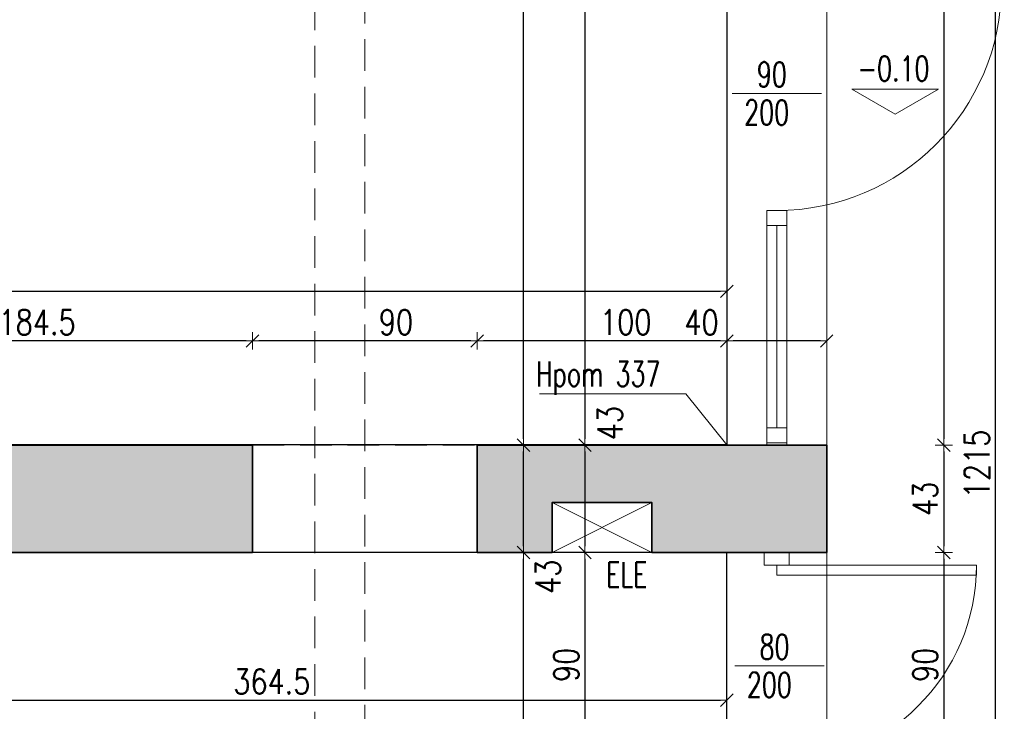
# Model space of a CAD drawing. Header units: millimetres. Extents: x 14400 to 93787, y -21104 to 39413.
# Tile 16 of 256: x 23640 to 24035, y 7415 to 7692. Entities that reach past the tile are written whole.
import ezdxf
from ezdxf.enums import TextEntityAlignment as Align

# ---------------------------------------------------------------- set-up
doc = ezdxf.new("R2010")
doc.units = ezdxf.units.MM
doc.linetypes.add('HIDDEN', pattern=[9.525, 6.35, -3.175])
for name, color, linetype, lineweight in [('!MODUS_HATCH_ŚCIANA', 254, 'Continuous', 9), ('!MODUS_OPIS', 3, 'Continuous', 13), ('__MODUS_ŚCIANY', 2, 'Continuous', 35), ('Cienka', 3, 'Continuous', 9), ('Drzwi', 1, 'Continuous', 15), ('Okna', 3, 'Continuous', 13), ('Opis', 8, 'Continuous', 13), ('Widok', 1, 'Continuous', 15), ('WYMIAROWANIE', 1, 'Continuous', 18)]:
    doc.layers.add(name, color=color, linetype=linetype, lineweight=lineweight)
doc.styles.add('ARCHETYP', font='romans.shx', dxfattribs={"height": 15})
doc.styles.add('TXT', font='simplex.shx', dxfattribs={"width": 0.8})
doc.dimstyles.new('DIM50', dxfattribs={"dimscale": 5, "dimtxt": 2, "dimasz": 0.5, "dimexe": 0, "dimexo": 0, "dimgap": 0.5, "dimtad": 1, "dimdec": 4, "dimrnd": 0.5, "dimdsep": 46, "dimtxsty": 'TXT', "dimblk1": 'TICK1', "dimblk2": 'TICK1', "dimsah": 1, "dimcen": 0, "dimse1": 1, "dimse2": 1, "dimclrd": 1, "dimclre": 7, "dimclrt": 9, "dimadec": 0, "dimazin": 0, "dimtfac": 1, "dimtdec": 4, "dimtmove": 2, "dimatfit": 3, "dimldrblk": 'TICK1', "dimfxl": 1, "dimtolj": 1, "dimarcsym": 0})

# ---------------------------------------------------------------- blocks, each defined once
blk = doc.blocks.new('TICK1')
at = {"color": 2}
blk.add_line((-1, -1), (1, 1), dxfattribs=at)
at = {"color": 0}
for p, q in [((0, 0), (-1, 0)), ((0, -1.4), (0, 1.4))]:
    blk.add_line(p, q, dxfattribs=at)
blk = doc.blocks.new('*D73')
at = {"layer": 'DEFPOINTS', "color": 0, "transparency": 16777216}
for p in [(23923.38, 7563.25), (23923.38, 7540.61), (23963.38, 7540.61)]:
    blk.add_point(p, dxfattribs=at)
at = {"layer": 'WYMIAROWANIE', "color": 1, "lineweight": -2, "transparency": 16777216}
blk.add_line((23960.88, 7563.25), (23925.88, 7563.25), dxfattribs=at)
at = {"layer": 'WYMIAROWANIE', "color": 1, "lineweight": -2, "transparency": 16777216, "xscale": 2.5, "yscale": 2.5, "zscale": 2.5, "rotation": 180}
blk.add_blockref('TICK1', (23923.38, 7563.25), dxfattribs=at)
at = {"layer": 'WYMIAROWANIE', "color": 1, "lineweight": -2, "transparency": 16777216, "xscale": 2.5, "yscale": 2.5, "zscale": 2.5}
blk.add_blockref('TICK1', (23963.38, 7563.25), dxfattribs=at)
at = {"layer": 'WYMIAROWANIE', "color": 9, "transparency": 16777216, "insert": (23913.25, 7570.64), "char_height": 10, "attachment_point": 5, "style": 'TXT'}
blk.add_mtext('\\A1;40', dxfattribs=at)
blk = doc.blocks.new('*D74')
at = {"layer": 'DEFPOINTS', "color": 0, "transparency": 16777216}
for p in [(23823.38, 7563.25), (23823.38, 7540.61), (23923.38, 7540.61)]:
    blk.add_point(p, dxfattribs=at)
at = {"layer": 'WYMIAROWANIE', "color": 1, "lineweight": -2, "transparency": 16777216}
blk.add_line((23920.88, 7563.25), (23825.88, 7563.25), dxfattribs=at)
at = {"layer": 'WYMIAROWANIE', "color": 1, "lineweight": -2, "transparency": 16777216, "xscale": 2.5, "yscale": 2.5, "zscale": 2.5, "rotation": 180}
blk.add_blockref('TICK1', (23823.38, 7563.25), dxfattribs=at)
at = {"layer": 'WYMIAROWANIE', "color": 1, "lineweight": -2, "transparency": 16777216, "xscale": 2.5, "yscale": 2.5, "zscale": 2.5}
blk.add_blockref('TICK1', (23923.38, 7563.25), dxfattribs=at)
at = {"layer": 'WYMIAROWANIE', "color": 9, "transparency": 16777216, "insert": (23882.91, 7570.75), "char_height": 10, "attachment_point": 5, "style": 'TXT'}
blk.add_mtext('\\A1;100', dxfattribs=at)
blk = doc.blocks.new('*D75')
at = {"layer": 'DEFPOINTS', "color": 0, "transparency": 16777216}
for p in [(23733.38, 7563.25), (23733.38, 7540.61), (23823.38, 7540.61)]:
    blk.add_point(p, dxfattribs=at)
at = {"layer": 'WYMIAROWANIE', "color": 1, "lineweight": -2, "transparency": 16777216}
blk.add_line((23820.88, 7563.25), (23735.88, 7563.25), dxfattribs=at)
at = {"layer": 'WYMIAROWANIE', "color": 1, "lineweight": -2, "transparency": 16777216, "xscale": 2.5, "yscale": 2.5, "zscale": 2.5, "rotation": 180}
blk.add_blockref('TICK1', (23733.38, 7563.25), dxfattribs=at)
at = {"layer": 'WYMIAROWANIE', "color": 1, "lineweight": -2, "transparency": 16777216, "xscale": 2.5, "yscale": 2.5, "zscale": 2.5}
blk.add_blockref('TICK1', (23823.38, 7563.25), dxfattribs=at)
at = {"layer": 'WYMIAROWANIE', "color": 9, "transparency": 16777216, "insert": (23790.86, 7570.75), "char_height": 10, "attachment_point": 5, "style": 'TXT'}
blk.add_mtext('\\A1;90', dxfattribs=at)
blk = doc.blocks.new('*D76')
at = {"layer": 'DEFPOINTS', "color": 0, "transparency": 16777216}
for p in [(23548.88, 7563.25), (23733.38, 7540.61), (23548.88, 7506.61)]:
    blk.add_point(p, dxfattribs=at)
at = {"layer": 'WYMIAROWANIE', "color": 1, "lineweight": -2, "transparency": 16777216}
blk.add_line((23730.88, 7563.25), (23551.38, 7563.25), dxfattribs=at)
at = {"layer": 'WYMIAROWANIE', "color": 1, "lineweight": -2, "transparency": 16777216, "xscale": 2.5, "yscale": 2.5, "zscale": 2.5, "rotation": 180}
blk.add_blockref('TICK1', (23548.88, 7563.25), dxfattribs=at)
at = {"layer": 'WYMIAROWANIE', "color": 1, "lineweight": -2, "transparency": 16777216, "xscale": 2.5, "yscale": 2.5, "zscale": 2.5}
blk.add_blockref('TICK1', (23733.38, 7563.25), dxfattribs=at)
at = {"layer": 'WYMIAROWANIE', "color": 9, "transparency": 16777216, "insert": (23647.09, 7570.75), "char_height": 10, "attachment_point": 5, "style": 'TXT'}
blk.add_mtext('\\A1;184.5', dxfattribs=at)
blk = doc.blocks.new('*D79')
at = {"layer": 'DEFPOINTS', "color": 0, "transparency": 16777216}
for p in [(23923.38, 7583.12), (22978.38, 7521.47), (23923.38, 7521.47)]:
    blk.add_point(p, dxfattribs=at)
at = {"layer": 'WYMIAROWANIE', "color": 1, "lineweight": -2, "transparency": 16777216}
blk.add_line((22980.88, 7583.12), (23920.88, 7583.12), dxfattribs=at)
at = {"layer": 'WYMIAROWANIE', "color": 1, "lineweight": -2, "transparency": 16777216, "xscale": 2.5, "yscale": 2.5, "zscale": 2.5, "rotation": 180}
blk.add_blockref('TICK1', (22978.38, 7583.12), dxfattribs=at)
at = {"layer": 'WYMIAROWANIE', "color": 1, "lineweight": -2, "transparency": 16777216, "xscale": 2.5, "yscale": 2.5, "zscale": 2.5}
blk.add_blockref('TICK1', (23923.38, 7583.12), dxfattribs=at)
at = {"layer": 'WYMIAROWANIE', "color": 9, "transparency": 16777216, "insert": (23432.64, 7590.62), "char_height": 10, "attachment_point": 5, "style": 'TXT'}
blk.add_mtext('\\A1;945', dxfattribs=at)
blk = doc.blocks.new('*D113')
at = {"layer": 'DEFPOINTS', "color": 0, "transparency": 16777216}
for p in [(23558.88, 7478.47), (23923.38, 7478.47), (23923.38, 7419.31)]:
    blk.add_point(p, dxfattribs=at)
at = {"layer": 'WYMIAROWANIE', "color": 1, "lineweight": -2, "transparency": 16777216}
blk.add_line((23561.38, 7419.31), (23920.88, 7419.31), dxfattribs=at)
at = {"layer": 'WYMIAROWANIE', "color": 1, "lineweight": -2, "transparency": 16777216, "xscale": 2.5, "yscale": 2.5, "zscale": 2.5, "rotation": 180}
blk.add_blockref('TICK1', (23558.88, 7419.31), dxfattribs=at)
at = {"layer": 'WYMIAROWANIE', "color": 1, "lineweight": -2, "transparency": 16777216, "xscale": 2.5, "yscale": 2.5, "zscale": 2.5}
blk.add_blockref('TICK1', (23923.38, 7419.31), dxfattribs=at)
at = {"layer": 'WYMIAROWANIE', "color": 9, "transparency": 16777216, "insert": (23741.13, 7426.81), "char_height": 10, "attachment_point": 5, "style": 'TXT'}
blk.add_mtext('\\A1;364.5', dxfattribs=at)
blk = doc.blocks.new('*D195')
at = {"layer": 'DEFPOINTS', "color": 0, "transparency": 16777216}
for p in [(23963.38, 8081.47), (23963.38, 7521.47), (24010.32, 7521.47)]:
    blk.add_point(p, dxfattribs=at)
at = {"layer": 'WYMIAROWANIE', "color": 1, "lineweight": -2, "transparency": 16777216}
blk.add_line((24010.32, 8078.97), (24010.32, 7523.97), dxfattribs=at)
at = {"layer": 'WYMIAROWANIE', "color": 1, "lineweight": -2, "transparency": 16777216, "xscale": 2.5, "yscale": 2.5, "zscale": 2.5}
for p, rotation in [((24010.32, 8081.47), 90), ((24010.32, 7521.47), 270)]:
    blk.add_blockref('TICK1', p, dxfattribs=dict(at, rotation=rotation))
at = {"layer": 'WYMIAROWANIE', "color": 9, "transparency": 16777216, "insert": (24002.82, 7801.47), "char_height": 10, "attachment_point": 5, "rotation": 90, "style": 'TXT'}
blk.add_mtext('\\A1;560', dxfattribs=at)
blk = doc.blocks.new('*D196')
at = {"layer": 'DEFPOINTS', "color": 0, "transparency": 16777216}
for p in [(23963.38, 7521.47), (23963.38, 7478.47), (24010.32, 7478.47)]:
    blk.add_point(p, dxfattribs=at)
at = {"layer": 'WYMIAROWANIE', "color": 1, "lineweight": -2, "transparency": 16777216}
blk.add_line((24010.32, 7518.97), (24010.32, 7480.97), dxfattribs=at)
at = {"layer": 'WYMIAROWANIE', "color": 1, "lineweight": -2, "transparency": 16777216, "xscale": 2.5, "yscale": 2.5, "zscale": 2.5}
for p, rotation in [((24010.32, 7521.47), 90), ((24010.32, 7478.47), 270)]:
    blk.add_blockref('TICK1', p, dxfattribs=dict(at, rotation=rotation))
at = {"layer": 'WYMIAROWANIE', "color": 9, "transparency": 16777216, "insert": (24002.82, 7499.97), "char_height": 10, "attachment_point": 5, "rotation": 90, "style": 'TXT'}
blk.add_mtext('\\A1;43', dxfattribs=at)
blk = doc.blocks.new('*D197')
at = {"layer": 'DEFPOINTS', "color": 0, "transparency": 16777216}
for p in [(23963.38, 7478.47), (23963.38, 7388.47), (24010.32, 7388.47)]:
    blk.add_point(p, dxfattribs=at)
at = {"layer": 'WYMIAROWANIE', "color": 1, "lineweight": -2, "transparency": 16777216}
blk.add_line((24010.32, 7475.97), (24010.32, 7390.97), dxfattribs=at)
at = {"layer": 'WYMIAROWANIE', "color": 1, "lineweight": -2, "transparency": 16777216, "xscale": 2.5, "yscale": 2.5, "zscale": 2.5}
for p, rotation in [((24010.32, 7478.47), 90), ((24010.32, 7388.47), 270)]:
    blk.add_blockref('TICK1', p, dxfattribs=dict(at, rotation=rotation))
at = {"layer": 'WYMIAROWANIE', "color": 9, "transparency": 16777216, "insert": (24002.82, 7433.47), "char_height": 10, "attachment_point": 5, "rotation": 90, "style": 'TXT'}
blk.add_mtext('\\A1;90', dxfattribs=at)
blk = doc.blocks.new('*D199')
at = {"layer": 'DEFPOINTS', "color": 0, "transparency": 16777216}
for p in [(23963.38, 8121.47), (24031.03, 8121.47), (23963.38, 6906.45)]:
    blk.add_point(p, dxfattribs=at)
at = {"layer": 'WYMIAROWANIE', "color": 1, "lineweight": -2, "transparency": 16777216}
blk.add_line((24031.03, 6908.95), (24031.03, 8118.97), dxfattribs=at)
at = {"layer": 'WYMIAROWANIE', "color": 1, "lineweight": -2, "transparency": 16777216, "xscale": 2.5, "yscale": 2.5, "zscale": 2.5}
for p, rotation in [((24031.03, 8121.47), 90), ((24031.03, 6906.45), 270)]:
    blk.add_blockref('TICK1', p, dxfattribs=dict(at, rotation=rotation))
at = {"layer": 'WYMIAROWANIE', "color": 9, "transparency": 16777216, "insert": (24023.53, 7513.96), "char_height": 10, "attachment_point": 5, "rotation": 90, "style": 'TXT'}
blk.add_mtext('\\A1;1215', dxfattribs=at)
blk = doc.blocks.new('*D201')
at = {"layer": 'DEFPOINTS', "color": 0, "transparency": 16777216}
for p in [(23866.55, 8081.47), (23866.55, 7521.47), (23939.38, 7521.47)]:
    blk.add_point(p, dxfattribs=at)
at = {"layer": 'WYMIAROWANIE', "color": 1, "lineweight": -2, "transparency": 16777216}
blk.add_line((23866.55, 8078.97), (23866.55, 7523.97), dxfattribs=at)
at = {"layer": 'WYMIAROWANIE', "color": 1, "lineweight": -2, "transparency": 16777216, "xscale": 2.5, "yscale": 2.5, "zscale": 2.5}
for p, rotation in [((23866.55, 8081.47), 90), ((23866.55, 7521.47), 270)]:
    blk.add_blockref('TICK1', p, dxfattribs=dict(at, rotation=rotation))
at = {"layer": 'WYMIAROWANIE', "color": 9, "transparency": 16777216, "insert": (23857.12, 7749.42), "char_height": 10, "attachment_point": 5, "rotation": 90, "style": 'TXT'}
blk.add_mtext('\\A1;560', dxfattribs=at)
blk = doc.blocks.new('*D202')
at = {"layer": 'DEFPOINTS', "color": 0, "transparency": 16777216}
for p in [(23939.38, 7521.47), (23866.55, 7478.47), (23893.38, 7478.47)]:
    blk.add_point(p, dxfattribs=at)
at = {"layer": 'WYMIAROWANIE', "color": 1, "lineweight": -2, "transparency": 16777216}
blk.add_line((23866.55, 7518.97), (23866.55, 7480.97), dxfattribs=at)
at = {"layer": 'WYMIAROWANIE', "color": 1, "lineweight": -2, "transparency": 16777216, "xscale": 2.5, "yscale": 2.5, "zscale": 2.5}
for p, rotation in [((23866.55, 7521.47), 90), ((23866.55, 7478.47), 270)]:
    blk.add_blockref('TICK1', p, dxfattribs=dict(at, rotation=rotation))
at = {"layer": 'WYMIAROWANIE', "color": 9, "transparency": 16777216, "insert": (23876.53, 7530.32), "char_height": 10, "attachment_point": 5, "rotation": 90, "style": 'TXT'}
blk.add_mtext('\\A1;43', dxfattribs=at)
blk = doc.blocks.new('*D203')
at = {"layer": 'DEFPOINTS', "color": 0, "transparency": 16777216}
for p in [(23893.38, 7478.47), (23866.55, 7388.47), (23923.38, 7388.47)]:
    blk.add_point(p, dxfattribs=at)
at = {"layer": 'WYMIAROWANIE', "color": 1, "lineweight": -2, "transparency": 16777216}
blk.add_line((23866.55, 7475.97), (23866.55, 7390.97), dxfattribs=at)
at = {"layer": 'WYMIAROWANIE', "color": 1, "lineweight": -2, "transparency": 16777216, "xscale": 2.5, "yscale": 2.5, "zscale": 2.5}
for p, rotation in [((23866.55, 7478.47), 90), ((23866.55, 7388.47), 270)]:
    blk.add_blockref('TICK1', p, dxfattribs=dict(at, rotation=rotation))
at = {"layer": 'WYMIAROWANIE', "color": 9, "transparency": 16777216, "insert": (23859.05, 7433.47), "char_height": 10, "attachment_point": 5, "rotation": 90, "style": 'TXT'}
blk.add_mtext('\\A1;90', dxfattribs=at)
blk = doc.blocks.new('*D211')
at = {"layer": 'DEFPOINTS', "color": 0, "transparency": 16777216}
for p in [(23838.38, 7478.47), (23841.94, 7478.47), (23812.38, 7319.47)]:
    blk.add_point(p, dxfattribs=at)
at = {"layer": 'WYMIAROWANIE', "color": 1, "lineweight": -2, "transparency": 16777216}
blk.add_line((23841.94, 7321.97), (23841.94, 7475.97), dxfattribs=at)
at = {"layer": 'WYMIAROWANIE', "color": 1, "lineweight": -2, "transparency": 16777216, "xscale": 2.5, "yscale": 2.5, "zscale": 2.5}
for p, rotation in [((23841.94, 7478.47), 90), ((23841.94, 7319.47), 270)]:
    blk.add_blockref('TICK1', p, dxfattribs=dict(at, rotation=rotation))
at = {"layer": 'WYMIAROWANIE', "color": 9, "transparency": 16777216, "insert": (23834.44, 7382.87), "char_height": 10, "attachment_point": 5, "rotation": 90, "style": 'TXT'}
blk.add_mtext('\\A1;159', dxfattribs=at)
blk = doc.blocks.new('*D212')
at = {"layer": 'DEFPOINTS', "color": 0, "transparency": 16777216}
for p in [(23841.94, 7521.47), (23841.94, 7521.47), (23838.38, 7478.47)]:
    blk.add_point(p, dxfattribs=at)
at = {"layer": 'WYMIAROWANIE', "color": 1, "lineweight": -2, "transparency": 16777216}
blk.add_line((23841.94, 7480.97), (23841.94, 7518.97), dxfattribs=at)
at = {"layer": 'WYMIAROWANIE', "color": 1, "lineweight": -2, "transparency": 16777216, "xscale": 2.5, "yscale": 2.5, "zscale": 2.5}
for p, rotation in [((23841.94, 7521.47), 90), ((23841.94, 7478.47), 270)]:
    blk.add_blockref('TICK1', p, dxfattribs=dict(at, rotation=rotation))
at = {"layer": 'WYMIAROWANIE', "color": 9, "transparency": 16777216, "insert": (23851.69, 7468.73), "char_height": 10, "attachment_point": 5, "rotation": 90, "style": 'TXT'}
blk.add_mtext('\\A1;43', dxfattribs=at)
blk = doc.blocks.new('*D213')
at = {"layer": 'DEFPOINTS', "color": 0, "transparency": 16777216}
for p in [(23841.94, 8081.47), (23841.94, 8081.47), (23841.94, 7521.47)]:
    blk.add_point(p, dxfattribs=at)
at = {"layer": 'WYMIAROWANIE', "color": 1, "lineweight": -2, "transparency": 16777216}
blk.add_line((23841.94, 7523.97), (23841.94, 8078.97), dxfattribs=at)
at = {"layer": 'WYMIAROWANIE', "color": 1, "lineweight": -2, "transparency": 16777216, "xscale": 2.5, "yscale": 2.5, "zscale": 2.5}
for p, rotation in [((23841.94, 8081.47), 90), ((23841.94, 7521.47), 270)]:
    blk.add_blockref('TICK1', p, dxfattribs=dict(at, rotation=rotation))
at = {"layer": 'WYMIAROWANIE', "color": 9, "transparency": 16777216, "insert": (23834.44, 7749.63), "char_height": 10, "attachment_point": 5, "rotation": 90, "style": 'TXT'}
blk.add_mtext('\\A1;560', dxfattribs=at)

msp = doc.modelspace()

# ---------------------------------------------------------------- hatches: boundary and pattern name
at = {"layer": '!MODUS_HATCH_ŚCIANA', "ltscale": 2}
h = msp.add_hatch(color=256, dxfattribs=at)
h.dxf.hatch_style = 1
h.paths.add_polyline_path([(23733.38195, 7521.47289), (23548.88195, 7521.47289), (23548.88195, 7453.47289), (23558.88195, 7453.47289), (23558.88195, 7478.47289), (23733.38195, 7478.47289)])
h = msp.add_hatch(color=256, dxfattribs=at)
h.dxf.hatch_style = 1
h.paths.add_polyline_path([(23963.38195, 7521.47289), (23823.38195, 7521.47289), (23823.38195, 7478.47289), (23853.38195, 7478.47289), (23853.38195, 7498.47289), (23893.38195, 7498.47289), (23893.38195, 7478.47289), (23963.38195, 7478.47289)])

# ---------------------------------------------------------------- linework, layer by layer
at = {"layer": '!MODUS_OPIS'}
msp.add_lwpolyline([(23990.8347, 7654.1254), (24008.1552, 7664.1254), (23973.51419, 7664.1254)], close=True, dxfattribs=at)
at = {"layer": '__MODUS_ŚCIANY'}
for points in [[(23733.38195, 7521.47289), (23548.88195, 7521.47289), (23548.88195, 7453.47289)], [(23733.38195, 7521.47289), (23733.38195, 7478.47289)], [(23963.38195, 7521.47289), (23823.38195, 7521.47289)], [(23823.38195, 7521.47289), (23823.38195, 7478.47289)], [(23963.38195, 7478.47289), (23963.38195, 7521.47289)], [(23963.38195, 7478.47289), (23893.38195, 7478.47289), (23893.38195, 7498.47289), (23853.38195, 7498.47289), (23853.38195, 7478.47289), (23823.38195, 7478.47289)], [(23733.38195, 7478.47289), (23558.88195, 7478.47289), (23558.88195, 7453.47289)]]:
    msp.add_lwpolyline(points, dxfattribs=at)
at = {"layer": 'Cienka', "linetype": 'HIDDEN', "ltscale": 2}
for points in [[(23758.38195, 8081.47289), (23758.38195, 7309.47289)], [(23778.38195, 7309.47289), (23778.38195, 8081.47289)]]:
    msp.add_lwpolyline(points, dxfattribs=at)
at = {"layer": 'DEFPOINTS', "color": 4}
msp.add_lwpolyline([(23018.38195, 7825.36733), (23018.38195, 8080.73167), (23923.38195, 8080.73167), (23923.38195, 7521.55815), (23548.88195, 7521.55815), (23548.88195, 7353.47289), (22881.89745, 7353.47289), (22795.37448, 7755.88877), (23018.38195, 7825.36733)], dxfattribs=at)
at = {"layer": 'DEFPOINTS'}
msp.add_lwpolyline([(23853.38195, 7498.47289), (23893.38195, 7498.47289), (23893.38195, 7478.47289), (23853.38195, 7478.47289)], close=True, dxfattribs=at)
at = {"layer": 'DEFPOINTS', "color": 4}
msp.add_lwpolyline([(23923.38195, 7478.47289), (23558.88195, 7478.47289), (23558.88195, 7319.47289), (23923.38195, 7319.47289)], close=True, dxfattribs=at)
at = {"layer": 'Drzwi'}
for points in [[(23938.38195, 7478.47289), (23948.38195, 7478.47289), (23948.38195, 7473.47289), (23938.38195, 7473.47289)], [(24023.38195, 7469.47289), (23943.38195, 7469.47289), (23943.38195, 7473.47289), (24023.38195, 7473.47289)]]:
    msp.add_lwpolyline(points, close=True, dxfattribs=at)
msp.add_lwpolyline([(23926.51875, 7433.10128), (23962.34209, 7433.10128)], dxfattribs=at)
msp.add_arc((23943.38195, 7473.47289), 80, 270, 0, dxfattribs=at)
at = {"layer": 'Okna'}
for points in [[(23925.47028, 7662.41272), (23961.29362, 7662.41272)], [(23939.38195, 7615.47289), (23939.38195, 7521.47289)], [(23947.38195, 7615.47289), (23947.38195, 7521.47289)], [(23943.38195, 7609.47289), (23943.38195, 7528.47289)]]:
    msp.add_lwpolyline(points, dxfattribs=at)
for points in [[(23939.38195, 7615.47289), (23947.38195, 7615.47289), (23947.38195, 7609.47289), (23939.38195, 7609.47289)], [(23939.38195, 7528.47289), (23947.38195, 7528.47289), (23947.38195, 7522.47289), (23939.38195, 7522.47289)]]:
    msp.add_lwpolyline(points, close=True, dxfattribs=at)
msp.add_arc((23943.38195, 7705.47289), 90, 270, 0, dxfattribs=at)
at = {"layer": 'Opis'}
msp.add_lwpolyline([(23923.38195, 7521.55815), (23906.97106, 7542.03755), (23848.27928, 7542.03755)], dxfattribs=at)
at = {"layer": 'Widok', "linetype": 'HIDDEN', "ltscale": 2}
for points in [[(23923.38195, 8081.47289), (23923.38195, 7521.47289)], [(23733.38195, 7521.47289), (23823.38195, 7521.47289)], [(23733.38195, 7478.47289), (23823.38195, 7478.47289)], [(23923.38195, 7388.47289), (23923.38195, 7478.47289)]]:
    msp.add_lwpolyline(points, dxfattribs=at)
at = {"layer": 'Widok', "ltscale": 2}
for points in [[(23963.38195, 7521.47289), (23963.38195, 8081.47289)], [(23963.38195, 7388.47289), (23963.38195, 7478.47289)]]:
    msp.add_lwpolyline(points, dxfattribs=at)
at = {"layer": 'Widok'}
msp.add_lwpolyline([(23853.38195, 7498.47289), (23893.38195, 7498.47289), (23893.38195, 7478.47289), (23853.38195, 7478.47289)], close=True, dxfattribs=at)
for points in [[(23853.38195, 7498.47289), (23893.38195, 7478.47289)], [(23853.38195, 7478.47289), (23893.38195, 7498.47289)]]:
    msp.add_lwpolyline(points, dxfattribs=at)

# ---------------------------------------------------------------- texts
at = {"layer": '!MODUS_OPIS', "style": 'TXT', "width": 0.7}
msp.add_text('-0.10', height=10, dxfattribs=at).set_placement((23990.14945, 7667.3697), align=Align.CENTER)
at = {"layer": 'Opis', "style": 'ARCHETYP', "width": 0.7}
for s, rotation, p in [('90', 359.6818433, (23935.40283, 7665.02936)), ('200', 359.6818433, (23930.31851, 7649.81302)), ('Hpom 337', 0, (23846.99277, 7545.05179)), ('ELE', 0, (23875.03854, 7464.59221)), ('80', 359.6818433, (23936.45129, 7435.71792)), ('200', 359.6818433, (23931.36697, 7420.50158))]:
    msp.add_text(s, height=10, rotation=rotation, dxfattribs=at).set_placement(p)

# ---------------------------------------------------------------- dimensions: what is measured, and where the dimension line sits
at = {"layer": 'WYMIAROWANIE'}
for base, p1, p2, picture, middle in [((24031.02677, 8121.47289), (23963.38195, 6906.44768), (23963.38195, 8121.47289), '*D199', (24023.52677, 7513.96028)), ((24010.31906, 7521.47289), (23963.38195, 8081.47289), (23963.38195, 7521.47289), '*D195', (24002.81906, 7801.47289)), ((24010.31906, 7478.47289), (23963.38195, 7521.47289), (23963.38195, 7478.47289), '*D196', (24002.81906, 7499.97289)), ((23866.55347, 7388.47289), (23893.38195, 7478.47289), (23923.38195, 7388.47289), '*D203', (23859.05347, 7433.47289)), ((24010.31906, 7388.47289), (23963.38195, 7478.47289), (23963.38195, 7388.47289), '*D197', (24002.81906, 7433.47289))]:
    dim = msp.add_linear_dim(base=base, p1=p1, p2=p2, angle=90, dimstyle='DIM50', dxfattribs=at)
    dim.commit()
    dim.dimension.update_dxf_attribs({"geometry": picture, "text_midpoint": middle})
for base, p1, p2, picture, middle in [((23841.94257, 8081.47289), (23841.94257, 7521.47289), (23841.94257, 8081.47289), '*D213', (23834.44257, 7749.63106)), ((23866.55347, 7521.47289), (23866.55347, 8081.47289), (23939.38195, 7521.47289), '*D201', (23857.11775, 7749.42001)), ((23866.55347, 7478.47289), (23939.38195, 7521.47289), (23893.38195, 7478.47289), '*D202', (23876.53145, 7530.32161)), ((23841.94257, 7521.47289), (23838.38195, 7478.47289), (23841.94257, 7521.47289), '*D212', (23851.68589, 7468.72957)), ((23841.94257, 7478.47289), (23812.38195, 7319.47289), (23838.38195, 7478.47289), '*D211', (23834.44257, 7382.87157))]:
    dim = msp.add_linear_dim(base=base, p1=p1, p2=p2, angle=90, dimstyle='DIM50', dxfattribs=at)
    dim.commit()
    dim.dimension.update_dxf_attribs({"geometry": picture, "text_midpoint": middle, "dimtype": 160})
for base, p1, p2, picture, middle in [((23923.38195, 7583.12034), (22978.38195, 7521.47289), (23923.38195, 7521.47289), '*D79', (23432.64191, 7590.62034)), ((23548.88195, 7563.25167), (23733.38195, 7540.61228), (23548.88195, 7506.61228), '*D76', (23647.08651, 7570.75167)), ((23733.38195, 7563.25167), (23823.38195, 7540.61228), (23733.38195, 7540.61228), '*D75', (23790.86424, 7570.75167)), ((23823.38195, 7563.25167), (23923.38195, 7540.61228), (23823.38195, 7540.61228), '*D74', (23882.90576, 7570.75167)), ((23923.38195, 7563.25167), (23963.38195, 7540.61228), (23923.38195, 7540.61228), '*D73', (23913.24691, 7570.63902))]:
    dim = msp.add_linear_dim(base=base, p1=p1, p2=p2, dimstyle='DIM50', dxfattribs=at)
    dim.commit()
    dim.dimension.update_dxf_attribs({"geometry": picture, "text_midpoint": middle, "dimtype": 160})
dim = msp.add_linear_dim(base=(23923.38195, 7419.31317), p1=(23558.88195, 7478.47289), p2=(23923.38195, 7478.47289), dimstyle='DIM50', dxfattribs=at)
dim.commit()
dim.dimension.update_dxf_attribs({"geometry": '*D113', "text_midpoint": (23741.13195, 7426.81317)})

doc.saveas('drawing.dxf')
